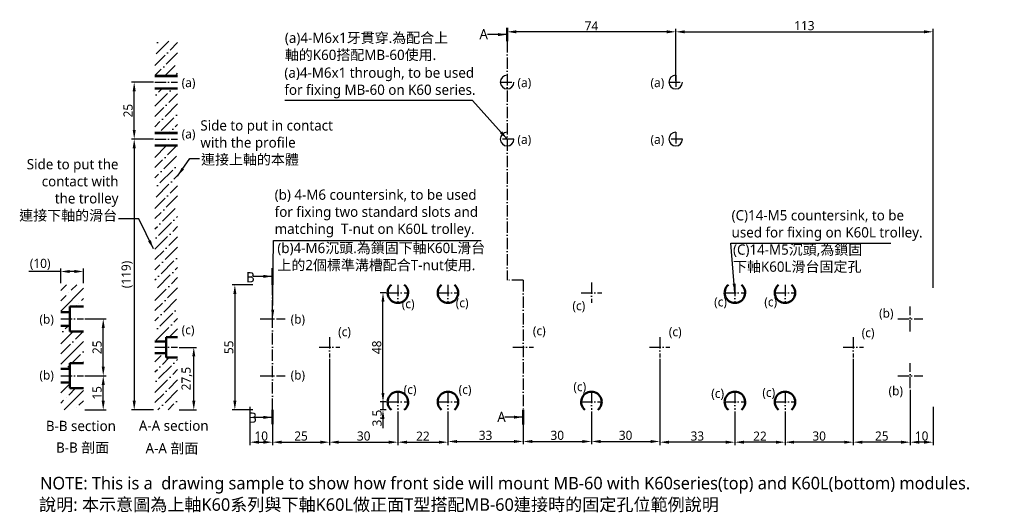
# Model space of a CAD drawing. Header units: millimetres. Extents: x 380 to 812, y 216 to 432.
import ezdxf

# ---------------------------------------------------------------- set-up
doc = ezdxf.new("R2010")
doc.units = ezdxf.units.MM
doc.linetypes.add('中心線5', pattern=[7.2, 5, -1, 0.2, -1])
doc.layers.add('中心線', color=5, linetype='中心線5', plot=False)
doc.layers.add('標註線', color=3, linetype='Continuous', plot=False)
doc.layers.add('外框線', color=7, linetype='Continuous', lineweight=50, plot=False)
doc.styles.get("Standard").update_dxf_attribs({"font": 'msjh.ttf'})
doc.dimstyles.new('ISO-25', dxfattribs={"dimtxt": 4, "dimasz": 4, "dimexe": 1.25, "dimexo": 0.625, "dimtad": 1, "dimdec": 8, "dimtxsty": 'Standard', "dimcen": 2.5, "dimadec": 0, "dimazin": 0, "dimtfac": 1, "dimtdec": 8, "dimtmove": 0, "dimatfit": 3, "dimfxl": 0, "dimarcsym": 0})

# ---------------------------------------------------------------- blocks, each defined once
blk = doc.blocks.new('*D1')
at = {"layer": 'Defpoints', "color": 0}
for p in [(407.6, 275.63), (416.28, 275.63), (407.6, 260.63)]:
    blk.add_point(p, dxfattribs=at)
at = {"layer": '標註線', "color": 0, "lineweight": -2}
for p, q in [((408.22, 275.63), (417.53, 275.63)), ((416.28, 264.63), (416.28, 271.63)), ((408.22, 260.63), (417.53, 260.63))]:
    blk.add_line(p, q, dxfattribs=at)
at = {"layer": '標註線', "color": 0}
for points in [[(415.61, 271.63), (416.95, 271.63), (416.28, 275.63)], [(415.61, 264.63), (416.95, 264.63), (416.28, 260.63)]]:
    blk.add_solid(points, dxfattribs=at)
at = {"layer": '標註線', "color": 0, "insert": (413.58, 268.13), "char_height": 4, "attachment_point": 5, "rotation": 90}
blk.add_mtext('15', dxfattribs=at)
blk = doc.blocks.new('*D2')
at = {"layer": 'Defpoints', "color": 0}
for p in [(407.6, 300.63), (416.28, 300.63), (407.6, 275.63)]:
    blk.add_point(p, dxfattribs=at)
at = {"layer": '標註線', "color": 0, "lineweight": -2}
for p, q in [((408.22, 300.63), (417.53, 300.63)), ((416.28, 279.63), (416.28, 296.63)), ((408.22, 275.63), (417.53, 275.63))]:
    blk.add_line(p, q, dxfattribs=at)
at = {"layer": '標註線', "color": 0}
for points in [[(415.61, 296.63), (416.95, 296.63), (416.28, 300.63)], [(415.61, 279.63), (416.95, 279.63), (416.28, 275.63)]]:
    blk.add_solid(points, dxfattribs=at)
at = {"layer": '標註線', "color": 0, "insert": (413.59, 288.13), "char_height": 4, "attachment_point": 5, "rotation": 90}
blk.add_mtext('25', dxfattribs=at)
blk = doc.blocks.new('*D3')
at = {"layer": 'Defpoints', "color": 0}
for p in [(397.6, 321.45), (397.6, 315.63), (407.6, 315.63)]:
    blk.add_point(p, dxfattribs=at)
at = {"layer": '標註線', "color": 0, "lineweight": -2}
for p, q in [((397.6, 321.45), (383.58, 321.45)), ((397.6, 316.26), (397.6, 322.7)), ((403.6, 321.45), (401.6, 321.45)), ((407.6, 316.26), (407.6, 322.7))]:
    blk.add_line(p, q, dxfattribs=at)
at = {"layer": '標註線', "color": 0}
for points in [[(401.6, 322.12), (401.6, 320.78), (397.6, 321.45)], [(403.6, 322.12), (403.6, 320.78), (407.6, 321.45)]]:
    blk.add_solid(points, dxfattribs=at)
at = {"layer": '標註線', "color": 0, "insert": (388.59, 324.58), "char_height": 4, "attachment_point": 5}
blk.add_mtext('(10)', dxfattribs=at)
blk = doc.blocks.new('*D4')
at = {"layer": 'Defpoints', "color": 0}
for p in [(482.65, 315.63), (474.08, 260.63), (482.65, 260.63)]:
    blk.add_point(p, dxfattribs=at)
at = {"layer": '標註線', "color": 0, "lineweight": -2}
for p, q in [((482.02, 315.63), (472.83, 315.63)), ((474.08, 311.63), (474.08, 264.63)), ((482.02, 260.63), (472.83, 260.63))]:
    blk.add_line(p, q, dxfattribs=at)
at = {"layer": '標註線', "color": 0}
for points in [[(473.41, 311.63), (474.74, 311.63), (474.08, 315.63)], [(473.41, 264.63), (474.74, 264.63), (474.08, 260.63)]]:
    blk.add_solid(points, dxfattribs=at)
at = {"layer": '標註線', "color": 0, "insert": (471.42, 288.13), "char_height": 4, "attachment_point": 5, "rotation": 90}
blk.add_mtext('55', dxfattribs=at)
blk = doc.blocks.new('*D5')
at = {"layer": 'Defpoints', "color": 0}
for p in [(780.65, 426.75), (667.65, 404.63), (780.65, 313.63)]:
    blk.add_point(p, dxfattribs=at)
at = {"layer": '標註線', "color": 0, "lineweight": -2}
for p, q in [((667.65, 405.26), (667.65, 428)), ((671.65, 426.75), (776.65, 426.75)), ((780.65, 314.26), (780.65, 428))]:
    blk.add_line(p, q, dxfattribs=at)
at = {"layer": '標註線', "color": 0}
for points in [[(671.65, 427.42), (671.65, 426.08), (667.65, 426.75)], [(776.65, 427.42), (776.65, 426.08), (780.65, 426.75)]]:
    blk.add_solid(points, dxfattribs=at)
at = {"layer": '標註線', "color": 0, "insert": (724.15, 429.45), "char_height": 4, "attachment_point": 5}
blk.add_mtext('113', dxfattribs=at)
blk = doc.blocks.new('*D6')
at = {"layer": 'Defpoints', "color": 0}
for p in [(448.95, 288.13), (456.03, 288.13), (448.95, 260.63)]:
    blk.add_point(p, dxfattribs=at)
at = {"layer": '標註線', "color": 0, "lineweight": -2}
for p, q in [((449.58, 288.13), (457.28, 288.13)), ((456.03, 264.63), (456.03, 284.13)), ((449.58, 260.63), (457.28, 260.63))]:
    blk.add_line(p, q, dxfattribs=at)
at = {"layer": '標註線', "color": 0}
for points in [[(455.36, 284.13), (456.7, 284.13), (456.03, 288.13)], [(455.36, 264.63), (456.7, 264.63), (456.03, 260.63)]]:
    blk.add_solid(points, dxfattribs=at)
at = {"layer": '標註線', "color": 0, "insert": (453, 274.38), "char_height": 4, "attachment_point": 5, "rotation": 90}
blk.add_mtext('27,5', dxfattribs=at)
blk = doc.blocks.new('*D7')
at = {"layer": 'Defpoints', "color": 0}
for p in [(429.88, 404.63), (438.95, 404.63), (438.95, 379.63)]:
    blk.add_point(p, dxfattribs=at)
at = {"layer": '標註線', "color": 0, "lineweight": -2}
for p, q in [((438.33, 404.63), (428.63, 404.63)), ((429.88, 383.63), (429.88, 400.63)), ((438.33, 379.63), (428.63, 379.63))]:
    blk.add_line(p, q, dxfattribs=at)
at = {"layer": '標註線', "color": 0}
for points in [[(429.22, 400.63), (430.55, 400.63), (429.88, 404.63)], [(429.22, 383.63), (430.55, 383.63), (429.88, 379.63)]]:
    blk.add_solid(points, dxfattribs=at)
at = {"layer": '標註線', "color": 0, "insert": (427.19, 392.13), "char_height": 4, "attachment_point": 5, "rotation": 90}
blk.add_mtext('25', dxfattribs=at)
blk = doc.blocks.new('*D9')
at = {"layer": 'Defpoints', "color": 0}
for p in [(515.65, 283.63), (490.65, 260.63), (515.65, 246.46)]:
    blk.add_point(p, dxfattribs=at)
at = {"layer": '標註線', "color": 0, "lineweight": -2}
for p, q in [((515.65, 283.01), (515.65, 245.21)), ((490.65, 260.01), (490.65, 245.21)), ((494.65, 246.46), (511.65, 246.46))]:
    blk.add_line(p, q, dxfattribs=at)
at = {"layer": '標註線', "color": 0}
for points in [[(494.65, 247.12), (494.65, 245.79), (490.65, 246.46)], [(511.65, 247.12), (511.65, 245.79), (515.65, 246.46)]]:
    blk.add_solid(points, dxfattribs=at)
at = {"layer": '標註線', "color": 0, "insert": (503.15, 249.15), "char_height": 4, "attachment_point": 5}
blk.add_mtext('25', dxfattribs=at)
blk = doc.blocks.new('*D11')
at = {"layer": 'Defpoints', "color": 0}
for p in [(745.65, 283.63), (770.65, 260.63), (745.65, 246.46)]:
    blk.add_point(p, dxfattribs=at)
at = {"layer": '標註線', "color": 0, "lineweight": -2}
for p, q in [((745.65, 283.01), (745.65, 245.21)), ((770.65, 260.01), (770.65, 245.21)), ((766.65, 246.46), (749.65, 246.46))]:
    blk.add_line(p, q, dxfattribs=at)
at = {"layer": '標註線', "color": 0}
for points in [[(749.65, 247.12), (749.65, 245.79), (745.65, 246.46)], [(766.65, 247.12), (766.65, 245.79), (770.65, 246.46)]]:
    blk.add_solid(points, dxfattribs=at)
at = {"layer": '標註線', "color": 0, "insert": (758.15, 249.15), "char_height": 4, "attachment_point": 5}
blk.add_mtext('25', dxfattribs=at)
blk = doc.blocks.new('*D14')
at = {"layer": 'Defpoints', "color": 0}
for p in [(593.65, 426.75), (593.65, 422.63), (667.65, 407.13)]:
    blk.add_point(p, dxfattribs=at)
at = {"layer": '標註線', "color": 0, "lineweight": -2}
for p, q in [((593.65, 423.26), (593.65, 428)), ((663.65, 426.75), (597.65, 426.75)), ((667.65, 407.76), (667.65, 428))]:
    blk.add_line(p, q, dxfattribs=at)
at = {"layer": '標註線', "color": 0}
for points in [[(597.65, 427.42), (597.65, 426.08), (593.65, 426.75)], [(663.65, 427.42), (663.65, 426.08), (667.65, 426.75)]]:
    blk.add_solid(points, dxfattribs=at)
at = {"layer": '標註線', "color": 0, "insert": (630.65, 429.37), "char_height": 4, "attachment_point": 5}
blk.add_mtext('74', dxfattribs=at)
blk = doc.blocks.new('*D15')
at = {"layer": 'Defpoints', "color": 0}
for p in [(770.65, 270.13), (780.65, 262.63), (770.65, 246.46)]:
    blk.add_point(p, dxfattribs=at)
at = {"layer": '標註線', "color": 0, "lineweight": -2}
for p, q in [((770.65, 269.51), (770.65, 245.21)), ((780.65, 262.01), (780.65, 245.21)), ((776.65, 246.46), (774.65, 246.46))]:
    blk.add_line(p, q, dxfattribs=at)
at = {"layer": '標註線', "color": 0}
for points in [[(774.65, 247.12), (774.65, 245.79), (770.65, 246.46)], [(776.65, 247.12), (776.65, 245.79), (780.65, 246.46)]]:
    blk.add_solid(points, dxfattribs=at)
at = {"layer": '標註線', "color": 0, "insert": (775.65, 249.16), "char_height": 4, "attachment_point": 5}
blk.add_mtext('10', dxfattribs=at)
blk = doc.blocks.new('*D16')
at = {"layer": 'Defpoints', "color": 0}
for p in [(745.65, 283.63), (715.65, 260.63), (715.65, 246.46)]:
    blk.add_point(p, dxfattribs=at)
at = {"layer": '標註線', "color": 0, "lineweight": -2}
for p, q in [((745.65, 283.01), (745.65, 245.21)), ((715.65, 260.01), (715.65, 245.21)), ((741.65, 246.46), (719.65, 246.46))]:
    blk.add_line(p, q, dxfattribs=at)
at = {"layer": '標註線', "color": 0}
for points in [[(719.65, 247.12), (719.65, 245.79), (715.65, 246.46)], [(741.65, 247.12), (741.65, 245.79), (745.65, 246.46)]]:
    blk.add_solid(points, dxfattribs=at)
at = {"layer": '標註線', "color": 0, "insert": (730.65, 249.15), "char_height": 4, "attachment_point": 5}
blk.add_mtext('30', dxfattribs=at)
blk = doc.blocks.new('*D17')
at = {"layer": 'Defpoints', "color": 0}
for p in [(515.65, 283.01), (545.65, 260.63), (545.65, 246.46)]:
    blk.add_point(p, dxfattribs=at)
at = {"layer": '標註線', "color": 0, "lineweight": -2}
for p, q in [((515.65, 282.38), (515.65, 245.21)), ((545.65, 260.01), (545.65, 245.21)), ((519.65, 246.46), (541.65, 246.46))]:
    blk.add_line(p, q, dxfattribs=at)
at = {"layer": '標註線', "color": 0}
for points in [[(519.65, 247.12), (519.65, 245.79), (515.65, 246.46)], [(541.65, 247.12), (541.65, 245.79), (545.65, 246.46)]]:
    blk.add_solid(points, dxfattribs=at)
at = {"layer": '標註線', "color": 0, "insert": (530.65, 249.15), "char_height": 4, "attachment_point": 5}
blk.add_mtext('30', dxfattribs=at)
blk = doc.blocks.new('*D18')
at = {"layer": 'Defpoints', "color": 0}
for p in [(545.65, 260.63), (567.65, 260.63), (567.65, 246.46)]:
    blk.add_point(p, dxfattribs=at)
at = {"layer": '標註線', "color": 0, "lineweight": -2}
for p, q in [((545.65, 260.01), (545.65, 245.21)), ((567.65, 260.01), (567.65, 245.21)), ((549.65, 246.46), (563.65, 246.46))]:
    blk.add_line(p, q, dxfattribs=at)
at = {"layer": '標註線', "color": 0}
for points in [[(549.65, 247.12), (549.65, 245.79), (545.65, 246.46)], [(563.65, 247.12), (563.65, 245.79), (567.65, 246.46)]]:
    blk.add_solid(points, dxfattribs=at)
at = {"layer": '標註線', "color": 0, "insert": (556.65, 249.12), "char_height": 4, "attachment_point": 5}
blk.add_mtext('22', dxfattribs=at)
blk = doc.blocks.new('*D19')
at = {"layer": 'Defpoints', "color": 0}
for p in [(693.65, 260.63), (715.65, 260.63), (693.65, 246.46)]:
    blk.add_point(p, dxfattribs=at)
at = {"layer": '標註線', "color": 0, "lineweight": -2}
for p, q in [((693.65, 260.01), (693.65, 245.21)), ((715.65, 260.01), (715.65, 245.21)), ((711.65, 246.46), (697.65, 246.46))]:
    blk.add_line(p, q, dxfattribs=at)
at = {"layer": '標註線', "color": 0}
for points in [[(697.65, 247.12), (697.65, 245.79), (693.65, 246.46)], [(711.65, 247.12), (711.65, 245.79), (715.65, 246.46)]]:
    blk.add_solid(points, dxfattribs=at)
at = {"layer": '標註線', "color": 0, "insert": (704.65, 249.12), "char_height": 4, "attachment_point": 5}
blk.add_mtext('22', dxfattribs=at)
blk = doc.blocks.new('*D20')
at = {"layer": 'Defpoints', "color": 0}
for p in [(567.65, 260.63), (600.65, 260.63), (600.65, 246.77)]:
    blk.add_point(p, dxfattribs=at)
at = {"layer": '標註線', "color": 0, "lineweight": -2}
for p, q in [((567.65, 260.01), (567.65, 245.52)), ((600.65, 260.01), (600.65, 245.52)), ((571.65, 246.77), (596.65, 246.77))]:
    blk.add_line(p, q, dxfattribs=at)
at = {"layer": '標註線', "color": 0}
for points in [[(571.65, 247.43), (571.65, 246.1), (567.65, 246.77)], [(596.65, 247.43), (596.65, 246.1), (600.65, 246.77)]]:
    blk.add_solid(points, dxfattribs=at)
at = {"layer": '標註線', "color": 0, "insert": (584.15, 249.46), "char_height": 4, "attachment_point": 5}
blk.add_mtext('33', dxfattribs=at)
blk = doc.blocks.new('*D21')
at = {"layer": 'Defpoints', "color": 0}
for p in [(660.65, 283.63), (693.65, 260.63), (660.65, 246.46)]:
    blk.add_point(p, dxfattribs=at)
at = {"layer": '標註線', "color": 0, "lineweight": -2}
for p, q in [((660.65, 283.01), (660.65, 245.21)), ((693.65, 260.01), (693.65, 245.21)), ((689.65, 246.46), (664.65, 246.46))]:
    blk.add_line(p, q, dxfattribs=at)
at = {"layer": '標註線', "color": 0}
for points in [[(664.65, 247.12), (664.65, 245.79), (660.65, 246.46)], [(689.65, 247.12), (689.65, 245.79), (693.65, 246.46)]]:
    blk.add_solid(points, dxfattribs=at)
at = {"layer": '標註線', "color": 0, "insert": (677.15, 249.15), "char_height": 4, "attachment_point": 5}
blk.add_mtext('33', dxfattribs=at)
blk = doc.blocks.new('*D22')
at = {"layer": 'Defpoints', "color": 0}
for p in [(600.65, 260.63), (630.65, 260.63), (630.65, 246.77)]:
    blk.add_point(p, dxfattribs=at)
at = {"layer": '標註線', "color": 0, "lineweight": -2}
for p, q in [((600.65, 260.01), (600.65, 245.52)), ((630.65, 260.01), (630.65, 245.52)), ((604.65, 246.77), (626.65, 246.77))]:
    blk.add_line(p, q, dxfattribs=at)
at = {"layer": '標註線', "color": 0}
for points in [[(604.65, 247.43), (604.65, 246.1), (600.65, 246.77)], [(626.65, 247.43), (626.65, 246.1), (630.65, 246.77)]]:
    blk.add_solid(points, dxfattribs=at)
at = {"layer": '標註線', "color": 0, "insert": (615.65, 249.46), "char_height": 4, "attachment_point": 5}
blk.add_mtext('30', dxfattribs=at)
blk = doc.blocks.new('*D23')
at = {"layer": 'Defpoints', "color": 0}
for p in [(660.65, 283.01), (630.65, 260.01), (660.65, 246.77)]:
    blk.add_point(p, dxfattribs=at)
at = {"layer": '標註線', "color": 0, "lineweight": -2}
for p, q in [((660.65, 282.38), (660.65, 245.52)), ((630.65, 259.38), (630.65, 245.52)), ((634.65, 246.77), (656.65, 246.77))]:
    blk.add_line(p, q, dxfattribs=at)
at = {"layer": '標註線', "color": 0}
for points in [[(634.65, 247.43), (634.65, 246.1), (630.65, 246.77)], [(656.65, 247.43), (656.65, 246.1), (660.65, 246.77)]]:
    blk.add_solid(points, dxfattribs=at)
at = {"layer": '標註線', "color": 0, "insert": (645.65, 249.46), "char_height": 4, "attachment_point": 5}
blk.add_mtext('30', dxfattribs=at)
blk = doc.blocks.new('*D24')
at = {"layer": 'Defpoints', "color": 0}
for p in [(438.95, 379.63), (429.88, 260.63), (438.95, 260.63)]:
    blk.add_point(p, dxfattribs=at)
at = {"layer": '標註線', "color": 0, "lineweight": -2}
for p, q in [((438.33, 379.63), (428.63, 379.63)), ((429.88, 375.63), (429.88, 264.63)), ((438.33, 260.63), (428.63, 260.63))]:
    blk.add_line(p, q, dxfattribs=at)
at = {"layer": '標註線', "color": 0}
for points in [[(429.22, 375.63), (430.55, 375.63), (429.88, 379.63)], [(429.22, 264.63), (430.55, 264.63), (429.88, 260.63)]]:
    blk.add_solid(points, dxfattribs=at)
at = {"layer": '標註線', "color": 0, "insert": (426.76, 320.13), "char_height": 4, "attachment_point": 5, "rotation": 90}
blk.add_mtext('(119)', dxfattribs=at)
blk = doc.blocks.new('*D28')
at = {"layer": 'Defpoints', "color": 0}
for p in [(480.65, 262.63), (490.65, 260.63), (490.65, 246.46)]:
    blk.add_point(p, dxfattribs=at)
at = {"layer": '標註線', "color": 0, "lineweight": -2}
for p, q in [((480.65, 262.01), (480.65, 245.21)), ((490.65, 260.01), (490.65, 245.21)), ((484.65, 246.46), (486.65, 246.46))]:
    blk.add_line(p, q, dxfattribs=at)
at = {"layer": '標註線', "color": 0}
for points in [[(484.65, 247.12), (484.65, 245.79), (480.65, 246.46)], [(486.65, 247.12), (486.65, 245.79), (490.65, 246.46)]]:
    blk.add_solid(points, dxfattribs=at)
at = {"layer": '標註線', "color": 0, "insert": (485.65, 249.16), "char_height": 4, "attachment_point": 5}
blk.add_mtext('10', dxfattribs=at)
blk = doc.blocks.new('*D29')
at = {"layer": 'Defpoints', "color": 0}
for p in [(539.12, 312.13), (541.15, 312.13), (541.15, 264.13)]:
    blk.add_point(p, dxfattribs=at)
at = {"layer": '標註線', "color": 0, "lineweight": -2}
for p, q in [((540.52, 312.13), (537.87, 312.13)), ((539.12, 268.13), (539.12, 308.13)), ((540.52, 264.13), (537.87, 264.13))]:
    blk.add_line(p, q, dxfattribs=at)
at = {"layer": '標註線', "color": 0}
for points in [[(538.45, 308.13), (539.78, 308.13), (539.12, 312.13)], [(538.45, 268.13), (539.78, 268.13), (539.12, 264.13)]]:
    blk.add_solid(points, dxfattribs=at)
at = {"layer": '標註線', "color": 0, "insert": (536.42, 288.13), "char_height": 4, "attachment_point": 5, "rotation": 90}
blk.add_mtext('48', dxfattribs=at)
blk = doc.blocks.new('*D30')
at = {"layer": 'Defpoints', "color": 0}
for p in [(541.15, 264.13), (539.12, 260.63), (541.15, 260.63)]:
    blk.add_point(p, dxfattribs=at)
at = {"layer": '標註線', "color": 0, "lineweight": -2}
for p, q in [((539.12, 268.13), (539.12, 272.13)), ((540.52, 264.13), (537.87, 264.13)), ((539.12, 264.13), (539.12, 260.63)), ((540.52, 260.63), (537.87, 260.63)), ((539.12, 256.63), (539.12, 252.63))]:
    blk.add_line(p, q, dxfattribs=at)
at = {"layer": '標註線', "color": 0}
for points in [[(538.45, 268.13), (539.78, 268.13), (539.12, 264.13)], [(538.45, 256.63), (539.78, 256.63), (539.12, 260.63)]]:
    blk.add_solid(points, dxfattribs=at)
at = {"layer": '標註線', "color": 0, "insert": (536.85, 257.04), "char_height": 4, "attachment_point": 5, "rotation": 90}
blk.add_mtext('3,5', dxfattribs=at)

msp = doc.modelspace()

# ---------------------------------------------------------------- hatches: boundary and pattern name
h = msp.add_hatch()
h.set_pattern_fill('ANSI36', color=256)
h.paths.add_polyline_path([(448.95476635, 422.63406757), (438.95476635, 422.63406757), (438.95476635, 407.63406757), (448.95476635, 407.63406757)])
h.paths.add_polyline_path([(448.95476635, 401.63406757), (438.95476635, 401.63406757), (438.95476635, 382.63406757), (448.95476635, 382.63406757)])
h = msp.add_hatch()
h.set_pattern_fill('ANSI36', color=256)
h.paths.add_polyline_path([(448.95476635, 376.63406757), (438.95476635, 376.63406757), (438.95476635, 290.63406757), (443.95476635, 290.63406757), (443.95476635, 292.63406757), (448.95476635, 292.63406757)])
h.paths.add_polyline_path([(448.95476635, 283.63406757), (443.95476635, 283.63406757), (443.95476635, 285.63406757), (438.95476635, 285.63406757), (438.95476635, 260.63406757), (448.95476635, 260.63406757)])
h = msp.add_hatch()
h.set_pattern_fill('ANSI35', color=256, style=0)
h.set_pattern_definition([(45, (212.123, 23.417), (-4.49013, 4.49013), []), (45, (216.613, 23.417), (-4.49013, 4.49013), [7.9375, -1.5875, 0, -1.5875])])
h.paths.add_polyline_path([(407.59833217, 281.13406757), (407.59833217, 295.13406757), (401.59833217, 295.13406757), (401.59833217, 297.63406757), (397.59833217, 297.63406757), (397.59833217, 278.63406757), (401.59833217, 278.63406757), (401.59833217, 281.13406757)])

# ---------------------------------------------------------------- linework, layer by layer
for p, q in [((438.95476635, 407.63406757), (448.95476635, 407.63406757)), ((438.95476635, 407.13406757), (448.95476635, 407.13406757)), ((438.95476635, 402.13406757), (448.95476635, 402.13406757)), ((438.95476635, 401.63406757), (448.95476635, 401.63406757)), ((438.95476635, 382.63406757), (448.95476635, 382.63406757)), ((438.95476635, 382.13406757), (448.95476635, 382.13406757)), ((438.95476635, 377.13406757), (448.95476635, 377.13406757)), ((438.95476635, 376.63406757), (448.95476635, 376.63406757)), ((397.59833217, 313.03894259), (400.19345716, 315.63406757)), ((402.23595181, 313.18643222), (404.68358716, 315.63406757)), ((397.59833217, 304.05868647), (407.59833217, 314.05868647)), ((401.11341979, 312.06390021), (401.11341979, 312.06390021)), ((397.59833217, 308.54881259), (399.99088778, 310.94136819)), ((405.60354785, 307.57377215), (405.60354785, 307.57377215)), ((406.72607987, 308.69630416), (407.59833217, 309.56855647)), ((404.16384328, 306.13406757), (404.48101584, 306.45124013)), ((397.59833217, 272.6277881), (397.60461164, 272.63406757)), ((397.59833217, 268.13766198), (401.59833217, 272.13766198)), ((399.07499388, 260.63406757), (407.59833217, 269.15740586)), ((401.11341979, 267.1626196), (404.08486776, 270.13406757)), ((397.59833217, 263.64753198), (398.86835576, 264.91755557)), ((399.99088778, 266.04008759), (399.99088778, 266.04008759)), ((405.60354785, 262.67249154), (407.59833217, 264.66727586)), ((404.48101584, 261.54995953), (404.48101584, 261.54995953))]:
    msp.add_line(p, q)
for centre in [(593.64803058, 404.63406757), (667.64803058, 404.63406757), (593.64803058, 379.63406757), (667.64803058, 379.63406757)]:
    msp.add_arc(centre, 3, 90, 0)
at = {"layer": '中心線'}
for p, q in [((593.64803058, 422.63406757), (593.64803058, 317.61579576)), ((667.64803058, 407.63406757), (667.64803058, 401.63406757)), ((438.95476635, 404.63406757), (448.95476635, 404.63406757)), ((590.64803058, 404.63406757), (596.64803058, 404.63406757)), ((664.64803058, 404.63406757), (670.64803058, 404.63406757)), ((667.64803058, 382.63406757), (667.64803058, 376.63406757)), ((438.95476635, 379.63406757), (448.95476635, 379.63406757)), ((596.64803058, 379.63406757), (590.64803058, 379.63406757)), ((670.64803058, 379.63406757), (664.64803058, 379.63406757)), ((490.64803058, 260.63406757), (490.64803058, 315.63406757)), ((545.64803058, 315.63406757), (545.64803058, 307.63406757)), ((567.64803058, 315.63406757), (567.64803058, 307.63406757)), ((600.64803058, 317.61579576), (593.64803058, 317.61579576)), ((600.64803058, 317.61579576), (600.64803058, 260.63406757)), ((630.64803058, 316.63406757), (630.64803058, 307.63406757)), ((693.64803058, 315.63406757), (693.64803058, 307.63406757)), ((715.64803058, 315.63406757), (715.64803058, 307.63406757)), ((541.14803058, 312.13406757), (550.14803058, 312.13406757)), ((563.14803058, 312.13406757), (572.14803058, 312.13406757)), ((626.14803058, 312.13406757), (635.14803058, 312.13406757)), ((689.14803058, 312.13406757), (698.14803058, 312.13406757)), ((711.14803058, 312.13406757), (720.14803058, 312.13406757)), ((770.64803058, 295.13406757), (770.64803058, 306.13406757)), ((397.59833217, 300.63406757), (407.59833217, 300.63406757)), ((485.14803058, 300.63406757), (496.14803058, 300.63406757)), ((765.14803058, 300.63406757), (776.14803058, 300.63406757)), ((515.64803058, 292.63406757), (515.64803058, 283.63406757)), ((660.64803058, 292.63406757), (660.64803058, 283.63406757)), ((745.64803058, 292.63406757), (745.64803058, 283.63406757)), ((438.95476635, 288.13406757), (448.95476635, 288.13406757)), ((511.14803058, 288.13406757), (520.14803058, 288.13406757)), ((596.14803058, 288.13406757), (605.14803058, 288.13406757)), ((656.14803058, 288.13406757), (665.14803058, 288.13406757)), ((741.14803058, 288.13406757), (750.14803058, 288.13406757)), ((770.64803058, 270.13406757), (770.64803058, 281.13406757)), ((397.59833217, 275.63406757), (407.59833217, 275.63406757)), ((485.14803058, 275.63406757), (496.14803058, 275.63406757)), ((765.14803058, 275.63406757), (776.14803058, 275.63406757)), ((545.64803058, 268.63406757), (545.64803058, 260.63406757)), ((567.64803058, 268.63406757), (567.64803058, 260.63406757)), ((630.64803058, 268.63406757), (630.64803058, 260.63406757)), ((693.64803058, 268.63406757), (693.64803058, 260.63406757)), ((715.64803058, 268.63406757), (715.64803058, 260.63406757)), ((541.14803058, 264.13406757), (550.14803058, 264.13406757)), ((563.14803058, 264.13406757), (572.14803058, 264.13406757)), ((626.14803058, 264.13406757), (635.14803058, 264.13406757)), ((689.14803058, 264.13406757), (698.14803058, 264.13406757)), ((711.14803058, 264.13406757), (720.14803058, 264.13406757))]:
    msp.add_line(p, q, dxfattribs=at)
at = {"layer": '外框線', "lineweight": 50}
for p, q in [((397.59833217, 303.63406757), (401.59833217, 303.63406757)), ((401.59833217, 295.13406757), (401.59833217, 306.13406757)), ((401.59833217, 306.13406757), (407.59833217, 306.13406757)), ((397.59833217, 297.63406757), (401.59833217, 297.63406757)), ((401.59833217, 295.13406757), (407.59833217, 295.13406757)), ((401.59833217, 270.13406757), (401.59833217, 281.13406757)), ((401.59833217, 281.13406757), (407.59833217, 281.13406757)), ((397.59833217, 278.63406757), (401.59833217, 278.63406757)), ((397.59833217, 272.63406757), (401.59833217, 272.63406757)), ((401.59833217, 270.13406757), (407.59833217, 270.13406757))]:
    msp.add_line(p, q, dxfattribs=at)
at = {"layer": '外框線'}
for p, q in [((438.95476635, 290.63406757), (443.95476635, 290.63406757)), ((443.95476635, 292.63406757), (448.95476635, 292.63406757)), ((443.95476635, 292.63406757), (443.95476635, 283.63406757)), ((438.95476635, 285.63406757), (443.95476635, 285.63406757)), ((443.95476635, 283.63406757), (448.95476635, 283.63406757))]:
    msp.add_line(p, q, dxfattribs=at)
for centre, start, end in [((545.64803058, 312.13406757), 128.942441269, 51.057558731), ((567.64803058, 312.13406757), 128.942441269, 51.057558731), ((693.64803058, 312.13406757), 128.942441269, 51.057558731), ((715.64803058, 312.13406757), 128.942441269, 51.057558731), ((545.64803058, 264.13406757), 308.942441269, 231.057558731), ((567.64803058, 264.13406757), 308.942441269, 231.057558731), ((630.64803058, 264.13406757), 308.942441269, 231.057558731), ((693.64803058, 264.13406757), 308.942441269, 231.057558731), ((715.64803058, 264.13406757), 308.942441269, 231.057558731)]:
    msp.add_arc(centre, 4.5, start, end, dxfattribs=at)
at = {"layer": '標註線', "lineweight": 50}
for p, q in [((593.64803058, 422.63406757), (593.64803058, 428.5029621)), ((490.64803058, 315.63406757), (490.64803058, 322.98087432)), ((490.64803058, 254.40889744), (490.64803058, 260.63406757)), ((600.64803058, 260.63406757), (600.64803058, 254.20734495))]:
    msp.add_line(p, q, dxfattribs=at)

# ---------------------------------------------------------------- texts
for s, insert, char_height, attachment_point in [('(a)4-M6x1 through, to be used \\Pfor fixing MB-60 on K60 series.', (495.82215124, 411.05462434), 4.5, 1), ('Side to put in contact\\Pwith the profile', (458.93317512, 387.88547912), 4.5, 1), ('Side to put the\\Pcontact with\\Pthe trolley', (422.97391045, 349.82765032), 4.5, 9), ('(b) 4-M6 countersink, to be used\\Pfor fixing two standard slots and\\Pmatching  T-nut on K60L trolley.', (491.55496235, 357.45133235), 4.5, 1), ('(C)14-M5 countersink, to be \\Pused for fixing on K60L trolley.', (692.1935574, 348.39840429), 4.5, 1), ('NOTE: This is a  drawing sample to show how front side will mount MB-60 with K60series(top) and K60L(bottom) modules.', (388.52187165, 231.23276196), 5.5, 1)]:
    msp.add_mtext(s, dxfattribs=dict(insert=insert, char_height=char_height, attachment_point=attachment_point))
at = {"linetype": '中心線5', "lineweight": 50, "char_height": 4.5, "width": 2.486899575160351e-14, "attachment_point": 1}
for s, insert in [('B-B section', (391.09411256, 255.85605973)), ('A-A section', (431.92015882, 255.9698669))]:
    msp.add_mtext(s, dxfattribs=dict(at, insert=insert))
at = {"layer": '標註線'}
for s, insert, char_height, attachment_point in [('(a)4-M6x1牙貫穿.為配合上\\P軸的K60搭配MB-60使用.', (496.0361743, 426.37109333), 4.5, 1), ('(a)', (450.7121548, 406.44605284), 4, 1), ('(a)', (598.16633383, 406.44605284), 4, 1), ('(a)', (656.59206419, 406.44605284), 4, 1), ('(a)', (450.7121548, 383.88632254), 4, 1), ('(a)', (598.16633383, 381.47818637), 4, 1), ('(a)', (656.59206419, 381.47818637), 4, 1), ('連接上軸的本體', (459.22130618, 372.91422314), 4.5, 1), ('連接下軸的滑台', (422.34891045, 343.29674377), 4.5, 9), ('(b)4-M6沉頭.為鎖固下軸K60L滑台\\P上的2個標準溝槽配合T-nut使用.', (492.73233205, 334.02902859), 4.5, 1), ('(C)14-M5沉頭,為鎖固\\P下軸K60L滑台固定孔', (692.81665201, 333.32286858), 4.5, 1), ('(c)', (547.36135183, 309.2655316), 4, 1), ('(c)', (571.07034398, 309.68871553), 4, 1), ('(c)', (622.29870128, 308.41916297), 4, 1), ('(c)', (684.53480464, 310.11190022), 4, 1), ('(c)', (706.55029793, 310.11190022), 4, 1), ('(b)', (388.26705854, 302.49851046), 4, 1), ('(b)', (498.56600939, 302.49851046), 4, 1), ('(b)', (756.95920647, 305.16066707), 4, 1), ('(c)', (450.7121548, 297.83955857), 4, 1), ('(c)', (519.41861138, 296.99318994), 4, 1), ('(c)', (604.94033276, 297.41637464), 4, 1), ('(c)', (664.63618667, 296.99318994), 4, 1), ('(c)', (749.31115862, 296.57000601), 4, 1), ('(b)', (388.26705854, 277.95382791), 4, 1), ('(b)', (498.56600939, 277.95382791), 4, 1), ('(c)', (622.72207658, 272.87169209), 4, 1), ('(c)', (548.20810126, 271.60213953), 4, 1), ('(c)', (572.3404687, 271.60213953), 4, 1), ('(c)', (683.26468109, 269.90940228), 4, 1), ('(c)', (705.70354851, 270.33258698), 4, 1), ('(b)', (761.12955094, 271.01806797), 4, 1), ('說明: 本示意圖為上軸K60系列與下軸K60L做正面T型搭配MB-60連接時的固定孔位範例說明', (388.12175095, 221.80316776), 5.5, 1)]:
    msp.add_mtext(s, dxfattribs=dict(at, insert=insert, char_height=char_height, attachment_point=attachment_point))
at = {"layer": '標註線', "linetype": '中心線5', "lineweight": 50, "char_height": 4.5, "attachment_point": 1}
for s, insert in [('A', (581.461069, 427.95276592)), ('B', (478.98193348, 321.17076501)), ('B', (479.92199511, 259.50415636)), ('A', (589.29024832, 259.79810804))]:
    msp.add_mtext(s, dxfattribs=dict(at, insert=insert))
at = {"layer": '標註線', "linetype": '中心線5', "lineweight": 50, "char_height": 4.5, "width": 2.486899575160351e-14, "attachment_point": 1}
for s, insert in [('B-B 剖面', (395.56246934, 246.36135656)), ('A-A 剖面', (434.86115224, 246.04053995))]:
    msp.add_mtext(s, dxfattribs=dict(at, insert=insert))

# ---------------------------------------------------------------- dimensions: what is measured, and where the dimension line sits
at = {"layer": '標註線'}
for base, p1, p2, picture, middle in [((593.6480305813, 426.7498973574), (667.6480305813, 407.1340675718), (593.6480305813, 422.6340675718), '*D14', (630.6480305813, 429.3748973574)), ((780.6480305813, 426.7498973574), (667.6480305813, 404.6340675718), (780.6480305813, 313.6340675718), '*D5', (724.1480305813, 429.4536578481)), ((545.6480305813, 246.4581102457), (515.6480305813, 283.0090675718), (545.6480305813, 260.6340675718), '*D17', (530.6480305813, 249.1502503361)), ((660.6480305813, 246.7660003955), (630.6480305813, 260.0090675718), (660.6480305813, 283.0090675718), '*D23', (645.6480305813, 249.4581404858)), ((660.6480305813, 246.4581102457), (693.6480305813, 260.6340675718), (660.6480305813, 283.6340675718), '*D21', (677.1480305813, 249.1502503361)), ((715.6480305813, 246.4581102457), (745.6480305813, 283.6340675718), (715.6480305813, 260.6340675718), '*D16', (730.6480305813, 249.1502503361)), ((770.6480305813, 246.4581102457), (780.6480305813, 262.6340675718), (770.6480305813, 270.1340675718), '*D15', (775.6480305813, 249.1618707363)), ((490.6480305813, 246.4581102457), (480.6480305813, 262.6340675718), (490.6480305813, 260.6340675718), '*D28', (485.6480305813, 249.1618707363)), ((567.6480305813, 246.4581102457), (545.6480305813, 260.6340675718), (567.6480305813, 260.6340675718), '*D18', (556.6480305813, 249.1166802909)), ((600.6480305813, 246.7660003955), (567.6480305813, 260.6340675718), (600.6480305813, 260.6340675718), '*D20', (584.1480305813, 249.4581404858)), ((630.6480305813, 246.7660003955), (600.6480305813, 260.6340675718), (630.6480305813, 260.6340675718), '*D22', (615.6480305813, 249.4581404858)), ((693.6480305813, 246.4581102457), (715.6480305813, 260.6340675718), (693.6480305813, 260.6340675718), '*D19', (704.6480305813, 249.1166802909))]:
    dim = msp.add_linear_dim(base=base, p1=p1, p2=p2, dimstyle='ISO-25', dxfattribs=at)
    dim.commit()
    dim.dimension.update_dxf_attribs({"geometry": picture, "text_midpoint": middle})
for base, p1, p2, picture, middle in [((429.8828640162, 404.6340675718), (438.9547663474, 379.6340675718), (438.9547663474, 404.6340675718), '*D7', (427.1907239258, 392.1340675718)), ((474.0757191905, 260.6340675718), (482.6480305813, 315.6340675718), (482.6480305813, 260.6340675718), '*D4', (471.4171491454, 288.1340675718)), ((539.1152484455, 312.1340675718), (541.1480305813, 264.1340675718), (541.1480305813, 312.1340675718), '*D29', (536.4231083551, 288.1340675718)), ((416.2803299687, 300.6340675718), (407.5983321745, 275.6340675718), (407.5983321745, 300.6340675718), '*D2', (413.5881898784, 288.1340675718)), ((456.0298666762, 288.1340675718), (448.9547663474, 260.6340675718), (448.9547663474, 288.1340675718), '*D6', (453.002026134, 274.3840675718)), ((416.2803299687, 275.6340675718), (407.5983321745, 260.6340675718), (407.5983321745, 275.6340675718), '*D1', (413.5765694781, 268.1340675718))]:
    dim = msp.add_linear_dim(base=base, p1=p1, p2=p2, angle=90, dimstyle='ISO-25', dxfattribs=at)
    dim.commit()
    dim.dimension.update_dxf_attribs({"geometry": picture, "text_midpoint": middle})
for base, p1, p2, angle, text, picture, middle in [((429.88286402, 260.63406757), (438.95476635, 379.63406757), (438.95476635, 260.63406757), 90, '(119)', '*D24', (426.75818681, 320.13406757)), ((397.59833217, 321.45134193), (407.59833217, 315.63406757), (397.59833217, 315.63406757), 180, '(10)', '*D3', (388.59115012, 324.57601914))]:
    dim = msp.add_linear_dim(base=base, p1=p1, p2=p2, angle=angle, text=text, dimstyle='ISO-25', dxfattribs=at)
    dim.commit()
    dim.dimension.update_dxf_attribs({"geometry": picture, "text_midpoint": middle})
for base, p1, p2, picture, middle in [((515.6480305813, 246.4581102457), (490.6480305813, 260.6340675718), (515.6480305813, 283.6340675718), '*D9', (503.1480305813, 249.1502503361)), ((745.6480305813, 246.4581102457), (770.6480305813, 260.6340675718), (745.6480305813, 283.6340675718), '*D11', (758.1480305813, 249.1502503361))]:
    dim = msp.add_linear_dim(base=base, p1=p1, p2=p2, dimstyle='ISO-25', override={"dimtmove": 1}, dxfattribs=at)
    dim.commit()
    dim.dimension.update_dxf_attribs({"geometry": picture, "text_midpoint": middle})
dim = msp.add_linear_dim(base=(539.11524845, 260.63406757), p1=(541.14803058, 264.13406757), p2=(541.14803058, 260.63406757), angle=90, dimstyle='ISO-25', override={"dimtmove": 2}, dxfattribs=at)
dim.commit()
dim.dimension.update_dxf_attribs({"geometry": '*D30', "text_midpoint": (536.85157284, 257.04398305), "dimtype": 160})

# ---------------------------------------------------------------- leaders
for points in [[(593.64803058, 425.53214574), (585.0809947, 425.53214574)], [(593.64803058, 379.63406757), (578.46565548, 396.54018554), (495.99464424, 396.54018554)], [(490.64803058, 300.63406757), (491.03243889, 335.02902859), (582.21460136, 335.02902859)], [(693.64803058, 312.13406757), (691.81970103, 333.8246198), (762.10474812, 333.8246198)], [(490.64803058, 319.30747095), (482.17593913, 319.30747095)], [(490.64803058, 257.37511772), (482.54439791, 257.37511772)], [(600.64803058, 257.4460859), (592.59217945, 257.4460859)]]:
    msp.add_leader(points, dimstyle='ISO-25', override={"dimgap": 0.625, "dimtad": 0}, dxfattribs=at)
at = {"layer": '標註線', "annotation_type": 0, "has_hookline": 1}
for points, hookline_direction, text_width in [([(448.95476635, 363.37670854), (454.37398973, 371.16422314), (458.59630618, 371.16422314)], 0, 40.89799871), ([(438.32976635, 331.35876347), (431.88299313, 344.54674377), (422.97391045, 344.54674377)], 1, 40.93867011)]:
    msp.add_leader(points, dimstyle='ISO-25', override={"dimgap": 0.625, "dimtad": 0}, dxfattribs=dict(at, hookline_direction=hookline_direction, text_width=text_width))

doc.saveas('drawing.dxf')
